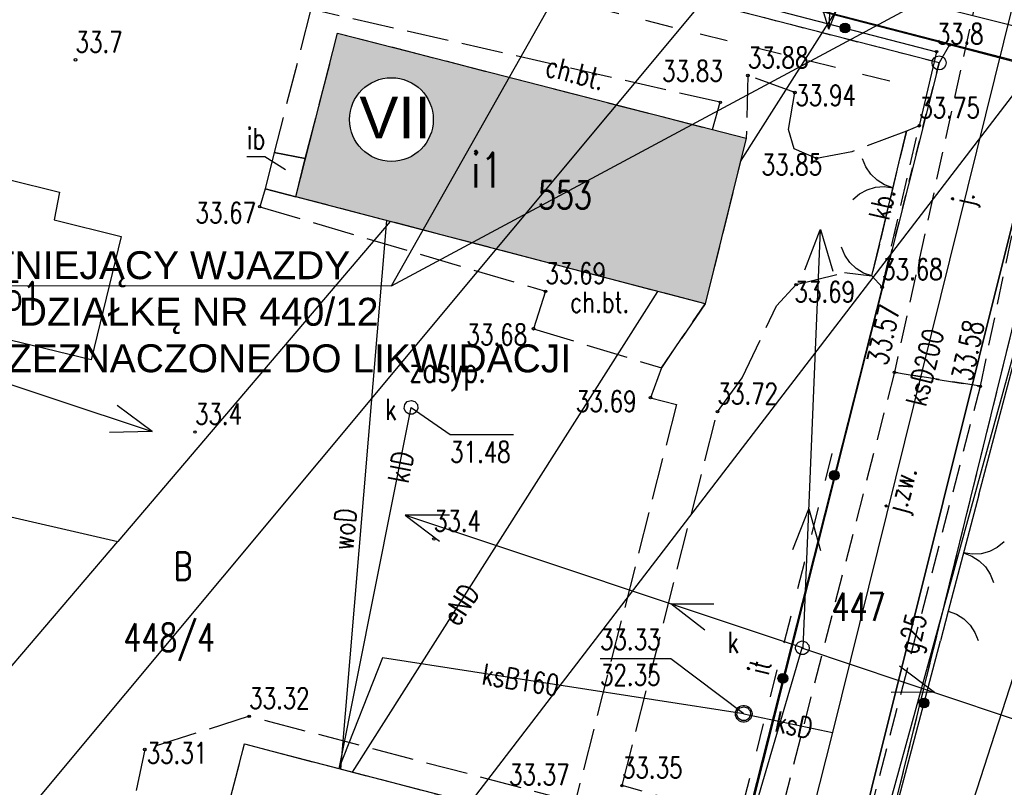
# Model space of a CAD drawing. Header units: millimetres. Extents: x 42484 to 45713, y 27065 to 28593.
# Tile 10 of 23: x 42592 to 42627, y 28419 to 28447. Entities that reach past the tile are written whole.
import ezdxf
from ezdxf.enums import TextEntityAlignment as Align

# ---------------------------------------------------------------- set-up
doc = ezdxf.new("R2010")
doc.units = ezdxf.units.MM
for name, pattern in [('1', [2, 1, -1]), ('2', [1, 0.5, -0.5]), ('423', [2, 1.5, -0.5]), ('424', [1.5, 1, -0.5]), ('901', [0])]:
    doc.linetypes.add(name, pattern=pattern)
for name, color, linetype in [('202-punkt_graniczny', 7, 'Continuous'), ('203-punkt_graniczny', 7, 'Continuous'), ('210-oznaczenie_konturu_uzytku_g', 7, 'Continuous'), ('211-numer_dzialki_ewidencyjnej', 7, 'Continuous'), ('218-kontur_uzytku_gruntowego', 7, 'Continuous'), ('219-dzialka_ewidencyjna', 7, 'Continuous'), ('312-budynek_ewidencyjny', 7, 'Continuous'), ('312-oznaczenie_budynku_ewidency', 7, 'Continuous'), ('582-Numer_w_GESUT-SKPOD', 7, 'Continuous'), ('brama', 7, 'Continuous'), ('chodnik', 7, 'Continuous'), ('chodnik-Atr17', 7, 'Continuous'), ('furtka', 7, 'Continuous'), ('inna_budowla', 7, 'Continuous'), ('inna_budowla-Atr17', 7, 'Continuous'), ('inny_obiekt_zagospodarowania_te', 7, 'Continuous'), ('jezdnia', 7, 'Continuous'), ('jezdnia-Atr17', 7, 'Continuous'), ('komora_podziemna', 7, 'Continuous'), ('obszar_utwardzony', 7, 'Continuous'), ('obszar_utwardzony-Atr17', 7, 'Continuous'), ('obudowa_ochronna_przewodu', 7, 'Continuous'), ('ogrodzenie_trwale', 7, 'Continuous'), ('pikieta_naturalna', 7, 'Continuous'), ('pikieta_naturalna-Atr2', 7, 'Continuous'), ('pikieta_sztuczna', 7, 'Continuous'), ('pikieta_sztuczna-Atr2', 7, 'Continuous'), ('przewod_elektroenergetyczny_nis', 7, 'Continuous'), ('przewod_elektroenergetyczny_pod', 7, 'Continuous'), ('przewod_gazowy', 7, 'Continuous'), ('przewod_gazowy-Atr1', 7, 'Continuous'), ('przewod_kanalizacyjny', 7, 'Continuous'), ('przewod_kanalizacyjny-Atr1', 7, 'Continuous'), ('przewod_telekomunikacyjny_podzi', 7, 'Continuous'), ('przewod_wodociagowy', 7, 'Continuous'), ('przewod_wodociagowy-Atr1', 7, 'Continuous'), ('rzedna-Atr2', 7, 'Continuous'), ('rzedna-Atr3', 7, 'Continuous'), ('slup_przewodow_napowietrznych', 7, 'Continuous'), ('wlaz_do_komory_lub_kanalu_-_okr', 7, 'Continuous')]:
    doc.layers.add(name, color=color, linetype=linetype)
doc.layers.add('KAM-pro Opis Sieci Wodociągowej', color=16, linetype='Continuous', lineweight=13)
doc.styles.add('ARIAL', font='arial.ttf')
doc.styles.get("Standard").update_dxf_attribs({"font": 'arial.ttf'})
doc.styles.add('STYL_ARIAL', font='simplex', dxfattribs={"width": 0.75, "oblique": 0.1})

# ---------------------------------------------------------------- blocks, each defined once
blk = doc.blocks.new('202')
at = {"color": 0}
blk.add_circle((0, 0), 0.25, dxfattribs=at)
blk = doc.blocks.new('203')
at = {"color": 0}
blk.add_circle((0, 0), 0.05, dxfattribs=at)
blk = doc.blocks.new('US15')
at = {"color": 7}
blk.add_polyline3d([(0, 0.25, 0), (0.1352, 0.2103, 0), (0.2274, 0.1039, 0), (0.2475, -0.0356, 0), (0.1889, -0.1637, 0), (0.0704, -0.2399, 0), (-0.0704, -0.2399, 0), (-0.1889, -0.1637, 0), (-0.2475, -0.0356, 0), (-0.2274, 0.1039, 0), (-0.1352, 0.2103, 0), (0, 0.25, 0)], dxfattribs=at)
blk = doc.blocks.new('US22')
at = {"color": 7}
blk.add_polyline3d([(0, 0.25, 0), (0.1352, 0.2103, 0), (0.2274, 0.1039, 0), (0.2475, -0.0356, 0), (0.1889, -0.1637, 0), (0.0704, -0.2399, 0), (-0.0704, -0.2399, 0), (-0.1889, -0.1637, 0), (-0.2475, -0.0356, 0), (-0.2274, 0.1039, 0), (-0.1352, 0.2103, 0), (0, 0.25, 0)], dxfattribs=at)
blk = doc.blocks.new('OK02')
at = {"color": 7}
for points in [[(-0.75, 1.299, 0), (-0.4963, 1.1147, 0), (-0.2865, 0.8817, 0), (-0.1297, 0.6101, 0), (-0.0328, 0.3119, 0), (0, 0, 0)], [(0, 0, 0), (0.0328, 0.3119, 0), (0.1297, 0.6101, 0), (0.2865, 0.8817, 0), (0.4963, 1.1147, 0), (0.75, 1.299, 0)]]:
    blk.add_polyline3d(points, dxfattribs=at)
blk = doc.blocks.new('OK04')
at = {"color": 7}
blk.add_polyline3d([(0, 0.001, 0), (0.0328, 0.3129, 0), (0.1297, 0.6111, 0), (0.2865, 0.8827, 0), (0.4963, 1.1157, 0), (0.75, 1.3, 0)], dxfattribs=at)
blk = doc.blocks.new('PW01')
at = {"color": 7}
blk.add_polyline3d([(0.045, 0, 0), (0.0318, -0.0318, 0), (0, -0.045, 0), (-0.0318, -0.0318, 0), (-0.045, 0, 0), (-0.0318, 0.0318, 0), (0, 0.045, 0), (0.0318, 0.0318, 0), (0.045, 0, 0)], dxfattribs=at)

msp = doc.modelspace()

# ---------------------------------------------------------------- hatches: boundary and pattern name
at = {"transparency": 33554585}
h = msp.add_hatch(color=1, dxfattribs=at)
h.set_gradient(color1=(228, 162, 119), color2=(228, 162, 119))
h.paths.add_polyline_path([(42618.121, 28442.586), (42616.911, 28442.898), (42616.911, 28442.896), (42616.182, 28443.084), (42608.281, 28438.847), (42616.651, 28436.656)])
h.paths.add_polyline_path([(42609.632, 28444.772), (42606.537, 28439.304), (42608.281, 28438.847), (42616.183, 28443.085)])
h.paths.add_polyline_path([(42609.632, 28444.772), (42606.971, 28445.456), (42603.481, 28446.356), (42601.981, 28440.496), (42606.537, 28439.304)])
h.paths.add_polyline_path([(42603.909, 28443.256, -1), (42606.909, 28443.256, -1)], flags=16)
h.paths.add_polyline_path([(42610.743, 28437.211), (42613.342, 28437.211), (42613.342, 28438.336), (42610.743, 28438.336)], flags=25)
h.paths.add_polyline_path([(42610.411, 28439.806), (42612.839, 28439.806), (42612.839, 28441.306), (42610.411, 28441.306)], flags=24)
h.paths.add_polyline_path([(42608.238, 28440.515), (42609.444, 28440.515), (42609.444, 28442.39), (42608.238, 28442.39)], flags=24)
h.paths.add_polyline_path([(42603.877, 28441.761), (42607.189, 28441.761), (42607.189, 28444.852), (42603.877, 28444.852)], flags=24)

# ---------------------------------------------------------------- linework, layer by layer
for q in [(42618.477, 28460.402), (42636.749, 28454.114)]:
    msp.add_line((42605.406, 28437.306), q)
at = {"color": 7, "lineweight": 0}
msp.add_line((42589.837, 28437.306), (42605.406, 28437.306), dxfattribs=at)
msp.add_circle((42605.409, 28443.256), 1.5)
at = {"layer": '218-kontur_uzytku_gruntowego', "color": 3, "linetype": '2'}
for points in [[(42625.031, 28445.286, 0), (42588.351, 28454.736, 0)], [(42617.611, 28415.826, 0), (42625.031, 28445.286, 0)], [(42629.481, 28443.206, 0), (42622.431, 28414.586, 0)]]:
    msp.add_polyline3d(points, dxfattribs=at)
at = {"layer": '219-dzialka_ewidencyjna', "color": 7}
for points in [[(42625.401, 28445.936, 0), (42588.541, 28455.516, 0)], [(42625.031, 28445.286, 0), (42588.351, 28454.736, 0)], [(42625.401, 28445.936, 0), (42625.031, 28445.286, 0)], [(42630.171, 28444.686, 0), (42625.401, 28445.936, 0)], [(42625.031, 28445.286, 0), (42617.611, 28415.826, 0)], [(42629.481, 28443.206, 0), (42622.431, 28414.586, 0)]]:
    msp.add_polyline3d(points, dxfattribs=at)
at = {"layer": '312-budynek_ewidencyjny', "color": 7}
for points in [[(42601.981, 28440.496, 0), (42603.481, 28446.356, 0)], [(42603.481, 28446.356, 0), (42606.971, 28445.456, 0)], [(42606.971, 28445.456, 0), (42618.121, 28442.586, 0)], [(42618.121, 28442.586, 0), (42616.651, 28436.656, 0)], [(42588.021, 28442.016, 0), (42593.521, 28440.656, 0)], [(42593.521, 28440.656, 0), (42593.321, 28439.666, 0)], [(42616.651, 28436.656, 0), (42601.981, 28440.496, 0)], [(42593.321, 28439.666, 0), (42595.731, 28439.066, 0)], [(42595.731, 28439.066, 0), (42594.651, 28434.656, 0)], [(42594.651, 28434.656, 0), (42586.821, 28436.556, 0)], [(42597.491, 28410.606, 0), (42600.141, 28420.896, 0)], [(42600.141, 28420.896, 0), (42601.131, 28420.636, 0)], [(42601.131, 28420.636, 0), (42611.981, 28417.816, 0)]]:
    msp.add_polyline3d(points, dxfattribs=at)
at = {"layer": 'brama', "color": 7}
for points in [[(42622.891, 28438.796, 0), (42623.861, 28442.836, 0)], [(42626.461, 28429.816, 0), (42625.361, 28425.656, 0)]]:
    msp.add_polyline3d(points, dxfattribs=at)
at = {"layer": 'chodnik', "color": 7, "linetype": '423'}
for points in [[(42601.211, 28442.076, 0), (42602.321, 28441.866, 0), (42603.481, 28446.356, 0), (42616.911, 28442.896, 0), (42617.191, 28443.876, 0), (42602.521, 28447.206, 0), (42601.211, 28442.076, 0)], [(42616.321, 28418.656, 0), (42613.671, 28419.406, 0), (42617.091, 28432.796, 0), (42617.971, 28434.006, 0), (42619.211, 28436.586, 0), (42619.911, 28437.346, 0), (42621.641, 28437.776, 0), (42622.621, 28437.656, 0), (42622.891, 28438.796, 0), (42623.861, 28442.836, 0), (42621.901, 28442.106, 0), (42620.641, 28441.866, 0), (42619.841, 28442.206, 0), (42619.631, 28442.906, 0), (42619.861, 28444.226, 0), (42618.181, 28444.836, 0), (42618.121, 28442.586, 0), (42616.651, 28436.656, 0), (42615.081, 28434.366, 0), (42614.691, 28433.296, 0), (42615.621, 28433.056, 0), (42611.991, 28418.816, 0), (42600.311, 28421.886, 0), (42596.571, 28420.696, 0), (42595.511, 28415.666, 0)], [(42610.931, 28437.106, 0), (42610.501, 28435.766, 0), (42615.081, 28434.366, 0), (42616.651, 28436.656, 0), (42601.981, 28440.496, 0), (42600.881, 28440.776, 0), (42600.691, 28440.136, 0), (42610.931, 28437.106, 0)], [(42598.591, 28414.866, 0), (42600.141, 28420.896, 0), (42601.131, 28420.636, 0), (42611.981, 28417.816, 0)]]:
    msp.add_polyline3d(points, dxfattribs=at)
at = {"layer": 'furtka', "color": 7}
for points in [[(42622.621, 28437.656, 0), (42622.891, 28438.796, 0)], [(42625.361, 28425.656, 0), (42625.081, 28424.586, 0)]]:
    msp.add_polyline3d(points, dxfattribs=at)
at = {"layer": 'inna_budowla', "color": 7}
msp.add_polyline3d([(42601.981, 28440.496, 0), (42602.321, 28441.866, 0), (42601.211, 28442.076, 0), (42600.881, 28440.776, 0), (42601.981, 28440.496, 0)], dxfattribs=at)
at = {"layer": 'inna_budowla-Atr17', "color": 7}
msp.add_polyline3d([(42601.611, 28441.456, 0), (42600.871, 28441.926, 0), (42600.232, 28441.926, 0)], dxfattribs=at)
at = {"layer": 'inny_obiekt_zagospodarowania_te', "color": 7, "linetype": '1'}
for points in [[(42623.261, 28444.636, 0), (42592.131, 28452.346, 0)], [(42617.511, 28416.766, 0), (42621.211, 28431.326, 0)]]:
    msp.add_polyline3d(points, dxfattribs=at)
at = {"layer": 'jezdnia', "color": 7, "linetype": '424'}
for points in [[(42626.511, 28433.706, 0), (42629.221, 28446.646, 0), (42629.851, 28447.586, 0), (42630.381, 28448.396, 0), (42631.141, 28448.956, 0), (42630.971, 28448.996, 0), (42624.771, 28450.546, 0), (42626.121, 28449.186, 0), (42626.441, 28447.956, 0), (42623.431, 28434.206, 0), (42626.511, 28433.706, 0)], [(42623.431, 28434.206, 0), (42618.781, 28416.136, 0)], [(42626.511, 28433.706, 0), (42623.431, 28434.206, 0)], [(42621.781, 28415.406, 0), (42626.511, 28433.706, 0)]]:
    msp.add_polyline3d(points, dxfattribs=at)
at = {"layer": 'KAM-pro Opis Sieci Wodociągowej', "color": 150, "lineweight": 25}
for p, q in [((42579.161, 28402.655), (42628.564, 28461.878)), ((42592.05, 28397.695), (42640.099, 28460.327))]:
    msp.add_line(p, q, dxfattribs=at)
at = {"layer": 'komora_podziemna', "color": 34}
msp.add_polyline3d([(42618.331, 28421.976, 0), (42618.321, 28421.916, 0), (42618.301, 28421.856, 0), (42618.271, 28421.796, 0), (42618.231, 28421.756, 0), (42618.181, 28421.716, 0), (42618.121, 28421.686, 0), (42618.061, 28421.676, 0), (42618.001, 28421.676, 0), (42617.941, 28421.686, 0), (42617.881, 28421.716, 0), (42617.831, 28421.756, 0), (42617.791, 28421.796, 0), (42617.761, 28421.856, 0), (42617.741, 28421.916, 0), (42617.731, 28421.976, 0), (42617.741, 28422.036, 0), (42617.761, 28422.096, 0), (42617.791, 28422.156, 0), (42617.831, 28422.196, 0), (42617.881, 28422.236, 0), (42617.941, 28422.266, 0), (42618.001, 28422.276, 0), (42618.061, 28422.276, 0), (42618.121, 28422.266, 0), (42618.181, 28422.236, 0), (42618.231, 28422.196, 0), (42618.271, 28422.156, 0), (42618.301, 28422.096, 0), (42618.321, 28422.036, 0), (42618.331, 28421.976, 0)], dxfattribs=at)
msp.add_polyline3d([(42618.331, 28421.976, 0), (42618.321, 28421.916, 0), (42618.301, 28421.856, 0), (42618.271, 28421.796, 0), (42618.231, 28421.756, 0), (42618.181, 28421.716, 0), (42618.121, 28421.686, 0), (42618.061, 28421.676, 0), (42618.001, 28421.676, 0), (42617.941, 28421.686, 0), (42617.881, 28421.716, 0), (42617.831, 28421.756, 0), (42617.791, 28421.796, 0), (42617.761, 28421.856, 0), (42617.741, 28421.916, 0), (42617.731, 28421.976, 0), (42617.741, 28422.036, 0), (42617.761, 28422.096, 0), (42617.791, 28422.156, 0), (42617.831, 28422.196, 0), (42617.881, 28422.236, 0), (42617.941, 28422.266, 0), (42618.001, 28422.276, 0), (42618.061, 28422.276, 0), (42618.121, 28422.266, 0), (42618.181, 28422.236, 0), (42618.231, 28422.196, 0), (42618.271, 28422.156, 0), (42618.301, 28422.096, 0), (42618.321, 28422.036, 0), (42618.331, 28421.976, 0)], dxfattribs=at)
at = {"layer": 'obszar_utwardzony', "color": 7, "linetype": '424'}
msp.add_polyline3d([(42623.861, 28442.836, 0), (42622.891, 28438.796, 0), (42622.621, 28437.656, 0), (42622.991, 28437.256, 0), (42624.321, 28443.036, 0), (42623.861, 28442.836, 0)], dxfattribs=at)
at = {"layer": 'obudowa_ochronna_przewodu', "color": 7}
msp.add_polyline3d([(42629.031, 28445.036, 0), (42621.321, 28414.126, 0), (42617.791, 28402.466, 0)], dxfattribs=at)
at = {"layer": 'ogrodzenie_trwale', "color": 7, "linetype": '901'}
for points in [[(42592.541, 28453.736, 0), (42610.511, 28449.436, 0), (42624.941, 28445.686, 0), (42624.321, 28443.036, 0), (42623.861, 28442.836, 0)], [(42626.461, 28429.816, 0), (42630.421, 28444.796, 0)], [(42622.621, 28437.656, 0), (42622.991, 28437.256, 0), (42617.661, 28416.266, 0), (42615.541, 28416.906, 0), (42613.191, 28407.936, 0), (42612.651, 28405.866, 0)], [(42622.571, 28415.116, 0), (42625.081, 28424.586, 0)]]:
    msp.add_polyline3d(points, dxfattribs=at)
at = {"layer": 'ogrodzenie_trwale', "color": 7}
for centre, radius in [((42621.663, 28446.538), 0.175), ((42621.663, 28446.538), 0.158), ((42621.663, 28446.538), 0.14), ((42621.663, 28446.538), 0.122), ((42621.663, 28446.538), 0.105), ((42621.663, 28446.538), 0.0875), ((42621.663, 28446.538), 0.07), ((42621.663, 28446.538), 0.0525), ((42621.663, 28446.538), 0.035), ((42621.279, 28430.515), 0.175), ((42621.279, 28430.515), 0.158), ((42621.279, 28430.515), 0.14), ((42621.279, 28430.515), 0.122), ((42621.279, 28430.515), 0.105), ((42621.279, 28430.515), 0.0875), ((42621.279, 28430.515), 0.07), ((42621.279, 28430.515), 0.0525), ((42621.279, 28430.515), 0.035), ((42619.433, 28423.246), 0.175), ((42619.433, 28423.246), 0.158), ((42619.433, 28423.246), 0.14), ((42619.433, 28423.246), 0.122), ((42619.433, 28423.246), 0.105), ((42619.433, 28423.246), 0.0875), ((42619.433, 28423.246), 0.07), ((42619.433, 28423.246), 0.0525), ((42619.433, 28423.246), 0.035), ((42624.492, 28422.366), 0.175), ((42624.492, 28422.366), 0.158), ((42624.492, 28422.366), 0.14), ((42624.492, 28422.366), 0.122), ((42624.492, 28422.366), 0.105), ((42624.492, 28422.366), 0.0875), ((42624.492, 28422.366), 0.07), ((42624.492, 28422.366), 0.0525), ((42624.492, 28422.366), 0.035)]:
    msp.add_circle(centre, radius, dxfattribs=at)
at = {"layer": 'przewod_elektroenergetyczny_nis', "color": 1}
for points in [[(42621.691, 28461.482, 0), (42621.083, 28446.499, 0), (42620.643, 28447.949, 0)], [(42621.083, 28446.499, 0), (42621.663, 28447.949, 0)], [(42605.947, 28429.082, 0), (42620.163, 28424.336, 0), (42620.787, 28439.317, 0), (42621.224, 28437.828, 0)], [(42620.217, 28437.872, 0), (42620.776, 28439.306, 0)], [(42582.656, 28436.792, 0), (42596.836, 28432.089, 0), (42595.579, 28433.012, 0)], [(42595.311, 28432.063, 0), (42596.822, 28432.103, 0)], [(42607.487, 28429.092, 0), (42605.905, 28429.092, 0), (42607.128, 28428.154, 0)], [(42619.795, 28427.864, 0), (42620.362, 28429.316, 0), (42620.784, 28427.828, 0)], [(42616.64, 28424.974, 0), (42615.416, 28425.912, 0), (42616.96, 28425.917, 0)], [(42620.136, 28424.329, 0), (42634.376, 28419.553, 0), (42632.791, 28419.553, 0)], [(42623.608, 28423.696, 0), (42624.866, 28422.745, 0), (42623.313, 28422.739, 0)]]:
    msp.add_polyline3d(points, dxfattribs=at)
at = {"layer": 'przewod_elektroenergetyczny_pod', "color": 1}
for points in [[(42617.911, 28441.756, 0), (42634.855, 28468.41, 0)], [(42604.011, 28419.886, 0), (42614.951, 28437.096, 0)], [(42614.213, 28403.977, 0), (42614.521, 28405.266, 0), (42620.131, 28424.336, 0)]]:
    msp.add_polyline3d(points, dxfattribs=at)
at = {"layer": 'przewod_gazowy', "color": 40}
for points in [[(42661.731, 28437.916, 0), (42656.261, 28439.466, 0), (42619.841, 28448.586, 0), (42601.031, 28453.256, 0), (42594.091, 28455.246, 0), (42593.771, 28454.156, 0)], [(42593.771, 28454.156, 0), (42629.031, 28445.036, 0), (42660.191, 28437.356, 0), (42663.121, 28446.476, 0), (42698.091, 28438.416, 0), (42701.579, 28437.9, 0)], [(42617.791, 28402.466, 0), (42621.321, 28414.126, 0), (42629.031, 28445.036, 0)]]:
    msp.add_polyline3d(points, dxfattribs=at)
at = {"layer": 'przewod_kanalizacyjny', "color": 34}
for points in [[(42629.271, 28453.846, 0), (42621.211, 28421.306, 0), (42617.931, 28408.346, 0), (42617.561, 28406.876, 0)], [(42603.541, 28420.006, 0), (42606.111, 28432.946, 0)], [(42618.031, 28421.976, 0), (42605.091, 28423.986, 0), (42603.521, 28420.016, 0)], [(42618.031, 28421.976, 0), (42621.211, 28421.306, 0)]]:
    msp.add_polyline3d(points, dxfattribs=at)
at = {"layer": 'przewod_telekomunikacyjny_podzi', "color": 30}
msp.add_polyline3d([(42634.371, 28455.326, 0), (42632.221, 28447.776, 0), (42631.521, 28445.296, 0), (42631.551, 28442.406, 0), (42629.791, 28442.456, 0), (42621.371, 28411.886, 0), (42617.881, 28401.826, 0)], dxfattribs=at)
at = {"layer": 'przewod_wodociagowy', "color": 5}
for points in [[(42635.121, 28446.296, 0), (42620.491, 28401.086, 0)], [(42605.361, 28439.606, 0), (42595.601, 28428.146, 0)], [(42603.591, 28419.996, 0), (42605.241, 28439.646, 0)], [(42575.561, 28433.236, 0), (42581.141, 28431.476, 0), (42595.601, 28428.146, 0)], [(42581.758, 28407.863, 0), (42581.961, 28409.036, 0), (42588.371, 28419.666, 0), (42595.601, 28428.146, 0)]]:
    msp.add_polyline3d(points, dxfattribs=at)
at = {"layer": 'rzedna-Atr2', "color": 7}
for points in [[(42606.111, 28432.946, 0), (42607.511, 28431.976, 0), (42609.788, 28431.976, 0)], [(42618.031, 28421.976, 0), (42615.421, 28423.946, 0), (42612.884, 28423.946, 0)]]:
    msp.add_polyline3d(points, dxfattribs=at)

# ---------------------------------------------------------------- block references
at = {"layer": '202-punkt_graniczny', "color": 7}
msp.add_blockref('202', (42625.031, 28445.286), dxfattribs=at)
at = {"layer": '203-punkt_graniczny', "color": 7}
msp.add_blockref('203', (42625.401, 28445.936), dxfattribs=at)
at = {"layer": 'brama', "color": 7}
for p, rotation in [((42623.376, 28440.816), 76.50132), ((42625.911, 28427.736), 255.1896699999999)]:
    msp.add_blockref('OK02', p, dxfattribs=dict(at, rotation=rotation))
at = {"layer": 'furtka', "color": 7}
for p, rotation in [((42622.621, 28437.656), 76.67321), ((42625.361, 28425.656), 255.33864)]:
    msp.add_blockref('OK04', p, dxfattribs=dict(at, rotation=rotation))
at = {"layer": 'pikieta_naturalna', "color": 7}
for p in [(42624.941, 28445.686), (42594.091, 28445.396), (42598.371, 28432.066), (42606.931, 28428.236)]:
    msp.add_blockref('PW01', p, dxfattribs=at)
at = {"layer": 'pikieta_sztuczna', "color": 7}
for p in [(42618.181, 28444.836), (42619.861, 28444.226), (42617.191, 28443.876), (42624.321, 28443.036), (42620.641, 28441.866), (42600.691, 28440.136), (42610.931, 28437.106), (42619.911, 28437.346), (42622.991, 28437.256), (42610.501, 28435.766), (42623.431, 28434.206), (42626.511, 28433.706), (42614.691, 28433.296), (42617.091, 28432.796), (42600.311, 28421.886), (42596.571, 28420.696), (42613.671, 28419.406)]:
    msp.add_blockref('PW01', p, dxfattribs=at)
at = {"layer": 'slup_przewodow_napowietrznych', "color": 7}
msp.add_blockref('US15', (42620.131, 28424.336), dxfattribs=at)
at = {"layer": 'wlaz_do_komory_lub_kanalu_-_okr', "color": 7}
for p in [(42606.111, 28432.946), (42618.031, 28421.976)]:
    msp.add_blockref('US22', p, dxfattribs=at)

# ---------------------------------------------------------------- texts
at = {"insert": (42604.261, 28444.08), "char_height": 1.5, "attachment_point": 1}
msp.add_mtext_dynamic_manual_height_columns('VII', width=49.94873, gutter_width=12.5, heights=[0], dxfattribs=at)
at = {"insert": (42589.731, 28438.544), "char_height": 1, "attachment_point": 1, "rotation": 359.9844, "style": 'ARIAL'}
msp.add_mtext_dynamic_manual_height_columns('\\A1;ISTNIEJĄCY WJAZDY\\PNA DZIAŁKĘ NR 440/12\\PPRZEZNACZONE DO LIKWIDACJI', width=850.08319, gutter_width=12.5, heights=[0], dxfattribs=at)
at = {"layer": '210-oznaczenie_konturu_uzytku_g', "color": 3, "style": 'STYL_ARIAL', "width": 0.75}
msp.add_text('B', height=1, dxfattribs=at).set_placement((42597.601, 28426.462), align=Align.BOTTOM_LEFT)
at = {"layer": '211-numer_dzialki_ewidencyjnej', "color": 7, "style": 'STYL_ARIAL', "width": 0.75}
for s, p in [('447', (42621.18, 28425.009)), ('448/4', (42595.81, 28423.908))]:
    msp.add_text(s, height=1, dxfattribs=at).set_placement(p, align=Align.BOTTOM_LEFT)
at = {"layer": '312-oznaczenie_budynku_ewidency', "color": 7, "style": 'STYL_ARIAL', "width": 0.75}
msp.add_text('i1', height=1.25, dxfattribs=at).set_placement((42608.841, 28441.452), align=Align.MIDDLE_CENTER)
for s, p in [('553', (42610.661, 28441.056)), ('551', (42590.911, 28437.446))]:
    msp.add_text(s, height=1, dxfattribs=at).set_placement(p, align=Align.TOP_LEFT)
at = {"layer": '582-Numer_w_GESUT-SKPOD', "color": 34, "style": 'STYL_ARIAL', "width": 0.75}
msp.add_text('zasyp.', height=0.875, dxfattribs=at).set_placement((42606.041, 28433.587), align=Align.BOTTOM_LEFT)
at = {"layer": 'chodnik-Atr17', "color": 7, "style": 'STYL_ARIAL', "width": 0.75}
msp.add_text('ch.bt.', height=0.75, rotation=345.553, dxfattribs=at).set_placement((42610.821, 28444.617), align=Align.BOTTOM_LEFT)
msp.add_text('ch.bt.', height=0.75, dxfattribs=at).set_placement((42611.811, 28436.118), align=Align.BOTTOM_LEFT)
at = {"layer": 'inna_budowla-Atr17', "color": 7, "style": 'STYL_ARIAL', "width": 0.75}
msp.add_text('ib', height=0.75, dxfattribs=at).set_placement((42600.232, 28441.976), align=Align.BOTTOM_LEFT)
at = {"layer": 'inny_obiekt_zagospodarowania_te', "color": 7, "style": 'STYL_ARIAL', "width": 0.75}
msp.add_text('it', height=0.75, rotation=75.742, dxfattribs=at).set_placement((42619.121, 28423.267), align=Align.BOTTOM_LEFT)
at = {"layer": 'jezdnia-Atr17', "color": 7, "style": 'STYL_ARIAL', "width": 0.75}
for s, rotation, p in [('j.', 78.171, (42626.44, 28440.075)), ('j.zw.', 75.508, (42624.041, 28429.037))]:
    msp.add_text(s, height=0.75, rotation=rotation, dxfattribs=at).set_placement(p, align=Align.BOTTOM_LEFT)
at = {"layer": 'obszar_utwardzony-Atr17', "color": 7, "style": 'STYL_ARIAL', "width": 0.75}
msp.add_text('kb.', height=0.75, rotation=77.041, dxfattribs=at).set_placement((42623.44, 28439.566), align=Align.BOTTOM_LEFT)
at = {"layer": 'pikieta_naturalna-Atr2', "color": 7, "style": 'STYL_ARIAL', "width": 0.75}
for s, p in [('33.8', (42624.941, 28445.728)), ('33.7', (42594.091, 28445.438)), ('33.4', (42598.371, 28432.108)), ('33.4', (42606.931, 28428.278))]:
    msp.add_text(s, height=0.75, dxfattribs=at).set_placement(p, align=Align.BOTTOM_LEFT)
at = {"layer": 'pikieta_sztuczna-Atr2', "color": 7, "style": 'STYL_ARIAL', "width": 0.75}
for s, p in [('33.88', (42618.181, 28444.878)), ('33.83', (42615.111, 28444.398)), ('33.94', (42619.881, 28443.528)), ('33.75', (42624.321, 28443.078)), ('33.85', (42618.671, 28441.038)), ('33.67', (42598.391, 28439.318)), ('33.69', (42610.931, 28437.148)), ('33.68', (42622.991, 28437.298)), ('33.69', (42619.851, 28436.488)), ('33.68', (42608.101, 28434.958)), ('33.69', (42612.021, 28432.568)), ('33.72', (42617.091, 28432.838)), ('33.32', (42600.311, 28421.928)), ('33.31', (42596.641, 28419.968)), ('33.37', (42609.621, 28419.198)), ('33.35', (42613.671, 28419.448))]:
    msp.add_text(s, height=0.75, dxfattribs=at).set_placement(p, align=Align.BOTTOM_LEFT)
for s, rotation, p in [('33.57', 77.652, (42623.39, 28434.365)), ('33.58', 78.171, (42626.43, 28433.805))]:
    msp.add_text(s, height=0.75, rotation=rotation, dxfattribs=at).set_placement(p, align=Align.BOTTOM_LEFT)
at = {"layer": 'przewod_elektroenergetyczny_pod', "color": 1, "style": 'STYL_ARIAL', "width": 0.75}
msp.add_text('eND', height=0.75, rotation=57.559, dxfattribs=at).set_placement((42607.49, 28425.268), align=Align.MIDDLE_LEFT)
at = {"layer": 'przewod_gazowy-Atr1', "color": 40, "style": 'STYL_ARIAL', "width": 0.75}
msp.add_text('g25', height=0.75, rotation=75.994, dxfattribs=at).set_placement((42623.892, 28424.161), align=Align.MIDDLE_LEFT)
at = {"layer": 'przewod_kanalizacyjny-Atr1', "color": 34, "style": 'STYL_ARIAL', "width": 0.75}
for s, rotation, p in [('ksD200', 76.088, (42624.182, 28433.041)), ('klD', 78.778, (42605.632, 28430.276)), ('ksB160', 351.17, (42608.671, 28423.407)), ('ksD', 348.102, (42619.178, 28421.717))]:
    msp.add_text(s, height=0.75, rotation=rotation, dxfattribs=at).set_placement(p, align=Align.MIDDLE_LEFT)
at = {"layer": 'przewod_wodociagowy-Atr1', "color": 5, "style": 'STYL_ARIAL', "width": 0.75}
msp.add_text('woD', height=0.75, rotation=85.174, dxfattribs=at).set_placement((42603.66, 28427.846), align=Align.MIDDLE_LEFT)
at = {"layer": 'rzedna-Atr2', "color": 34, "style": 'STYL_ARIAL', "width": 0.75}
msp.add_text('33.33', height=0.75, dxfattribs=at).set_placement((42612.884, 28424.038), align=Align.BOTTOM_LEFT)
at = {"layer": 'rzedna-Atr3', "color": 7, "style": 'STYL_ARIAL', "width": 0.75}
msp.add_text('31.48', height=0.75, dxfattribs=at).set_placement((42607.511, 28430.751), align=Align.BOTTOM_LEFT)
at = {"layer": 'rzedna-Atr3', "color": 34, "style": 'STYL_ARIAL', "width": 0.75}
msp.add_text('32.35', height=0.75, dxfattribs=at).set_placement((42612.884, 28422.762), align=Align.BOTTOM_LEFT)
at = {"layer": 'wlaz_do_komory_lub_kanalu_-_okr', "color": 7, "style": 'STYL_ARIAL', "width": 0.75}
for p in [(42605.181, 28432.275), (42617.451, 28423.938)]:
    msp.add_text('k', height=0.75, dxfattribs=at).set_placement(p, align=Align.BOTTOM_LEFT)

doc.saveas('drawing.dxf')
